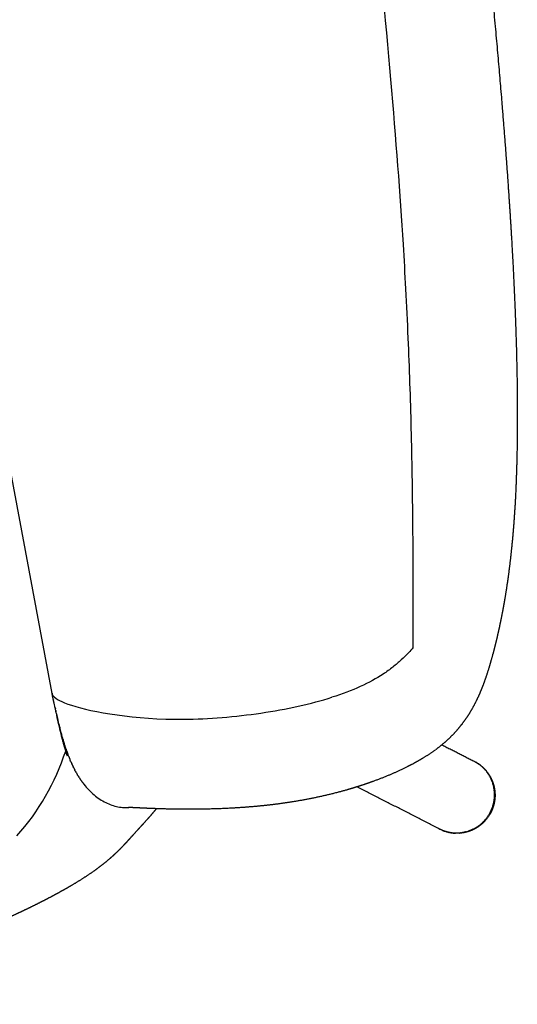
# Model space of a CAD drawing. Header units: millimetres. Extents: x 847 to 2889, y 2747 to 4819.
# Tile 15 of 26: x 2758 to 2889, y 2760 to 3018. Entities that reach past the tile are written whole.
import ezdxf

# ---------------------------------------------------------------- set-up
doc = ezdxf.new("R2010")
doc.units = ezdxf.units.MM
doc.header["$MEASUREMENT"] = 0
for name, color, linetype, true_color in [('2DVýkres', 7, 'Continuous', 0x000000), ('2DVýkres$viditelné$tečné', 7, 'Continuous', 0x000000), ('2DVýkres$viditelné$čáry', 7, 'Continuous', 0x000000)]:
    doc.layers.add(name, color=color, linetype=linetype, true_color=true_color)

msp = doc.modelspace()

# ---------------------------------------------------------------- linework, layer by layer
at = {"layer": '2DVýkres'}
msp.add_lwpolyline([(2766.45, 2841.19), (2749.23, 2933.26)], dxfattribs=at)
at = {"layer": '2DVýkres$viditelné$tečné'}
for points, knots in [([(2775.4, 3327.44), (2800.38, 3289.75), (2835.91, 3196), (2851.68, 3046.35), (2857.09, 2985.65), (2858.73, 2959.16), (2858.97, 2955.27), (2859.44, 2947.07), (2860.21, 2930.97), (2860.76, 2914.66), (2861.1, 2898.23), (2861.26, 2885.04), (2861.33, 2873.21), (2861.34, 2862.51), (2861.34, 2856.47), (2861.33, 2853.15)], [0, 0, 0, 0, 75.510834, 151.021668, 226.532502, 226.532502, 226.532502, 238.210569, 251.164904, 274.90325, 287.16385, 300.477275, 314.459517, 322.654565, 332.587249, 332.587249, 332.587249, 332.587249]), ([(2861.33, 2853.15), (2861.09, 2852.87), (2860.17, 2851.84), (2858.31, 2850.01), (2856.1, 2848.12), (2852.72, 2845.66), (2847.71, 2842.91), (2842.77, 2841.04), (2840.04, 2840.18)], [0, 0, 0, 0, 0.125, 0.25, 0.375, 0.5, 0.75, 1, 1, 1, 1]), ([(2766.45, 2841.23), (2766.49, 2841), (2766.95, 2840.08), (2768.82, 2838.96), (2771.58, 2838.08), (2777.09, 2836.31), (2788.11, 2834.32), (2801.13, 2834.43), (2807.64, 2834.48), (2821.64, 2835.64), (2834.59, 2838.47), (2840.04, 2840.18)], [-0.8724464, -0.8724464, -0.8724464, -0.8724464, -0.8, -0.6, -0.6, -0.6, -0.4, -0.4, -0.4, -0.2, 0, 0, 0, 0])]:
    msp.add_open_spline(points, degree=3, knots=knots, dxfattribs=at)
msp.add_open_spline([(2882.71, 2812.45), (2882.71, 2812.48), (2882.67, 2812.52), (2882.57, 2812.56)], degree=3, dxfattribs=at)
at = {"layer": '2DVýkres$viditelné$čáry'}
for points, weights, degree, knots in [([(2796.49, 3347.01), (2799.63, 3342.36), (2805.99, 3332.39), (2814.85, 3316.74), (2823.18, 3300.13), (2831.05, 3282.5), (2838.27, 3264.18), (2844.86, 3245.22), (2850.81, 3225.75), (2854.37, 3212.38), (2856.11, 3205.35), (2857.36, 3200.25), (2859.74, 3190.03), (2864.23, 3168.44), (2869.2, 3139.75), (2873.29, 3109.54), (2875.9, 3086.81), (2877.47, 3072.16), (2878.3, 3064.1), (2878.72, 3059.96), (2880.4, 3043.46), (2881.93, 3027.8), (2884.06, 3004.13), (2884.73, 2996.12), (2886.04, 2979.45), (2886.71, 2969.92), (2887.27, 2960.41), (2887.98, 2948.11), (2888.52, 2935.35), (2888.71, 2923.04), (2888.79, 2917.73), (2888.8, 2912.36), (2888.66, 2902.2), (2888.51, 2897.27), (2888.26, 2892.42), (2888.03, 2888.24), (2887.72, 2884.02), (2887.31, 2879.86), (2887.29, 2879.68), (2887.27, 2879.5), (2887.25, 2879.31), (2886.9, 2875.85), (2886.46, 2872.39), (2885.94, 2868.96), (2885.69, 2867.32), (2885.42, 2865.68), (2885.12, 2864.05), (2884.84, 2862.52), (2884.54, 2860.99), (2884.22, 2859.47), (2883.92, 2858.03), (2883.6, 2856.6), (2883.26, 2855.17), (2882.93, 2853.82), (2882.59, 2852.48), (2882.22, 2851.14)], [1, 1, 1, 1, 1, 1, 1, 1, 1, 1, 1, 1, 1, 1, 1, 1, 1, 1, 1, 1, 1, 1, 1, 1, 1, 1, 1, 1, 1, 1, 1, 1, 1, 1, 1, 1, 1, 1, 1, 1, 1, 1, 1, 1, 0.999936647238, 0.999936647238, 1, 0.999932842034, 0.999932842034, 1, 0.999930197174, 0.999930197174, 1, 0.999929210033, 0.999929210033, 1], 3, [0, 0, 0, 0, 16.81706, 35.482801, 53.932211, 72.538176, 93.39571, 112.99001, 132.730414, 154.476485, 154.476485, 154.476485, 170.209139, 185.949767, 220.63003, 257.535816, 277.419132, 289.25573, 301.737422, 301.737422, 301.737422, 344.763467, 344.763467, 370.428364, 370.428364, 404.383873, 404.383873, 404.383873, 442.816182, 442.816182, 442.816182, 459.269822, 459.269822, 474.32516, 474.32516, 474.32516, 487.324274, 487.324274, 487.324274, 487.897759, 487.897759, 487.897759, 498.727417, 498.727417, 498.727417, 503.703763, 503.703763, 503.703763, 508.376833, 508.376833, 508.376833, 512.777998, 512.777998, 512.777998, 516.937598, 516.937598, 516.937598, 516.937598]), ([(2882.22, 2851.14), (2881.7, 2849.23), (2881.12, 2847.35), (2880.56, 2845.55), (2879.91, 2843.78), (2879.36, 2842.3), (2878.73, 2840.86), (2878.63, 2840.65), (2878.53, 2840.43), (2877.81, 2838.82), (2876.94, 2837.28), (2876.09, 2835.76), (2875.09, 2834.33), (2874.07, 2832.88), (2872.91, 2831.55), (2871.69, 2830.16), (2870.34, 2828.92), (2868.89, 2827.6), (2867.31, 2826.44)], [1, 0.999831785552, 1, 0.999647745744, 1, 0.999553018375, 1, 0.99998683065, 1, 0.999068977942, 1, 0.998756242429, 1, 0.998536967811, 1, 0.998481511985, 1, 0.998596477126, 1], 2, [0, 0, 0, 3.944363, 3.944363, 7.712991, 7.712991, 10.86294, 10.86294, 11.336606, 11.336606, 14.862819, 14.862819, 18.354112, 18.354112, 21.890641, 21.890641, 25.567443, 25.567443, 29.483873, 29.483873, 29.483873]), ([(2867.27, 2826.41), (2866.35, 2825.73), (2865.39, 2825.09), (2864.42, 2824.48), (2864.21, 2824.35), (2864.01, 2824.23), (2863.8, 2824.1), (2862.48, 2823.31), (2861.16, 2822.58), (2859.86, 2821.93), (2858.45, 2821.22), (2857.01, 2820.55), (2855.55, 2819.93), (2854.03, 2819.28), (2852.5, 2818.68), (2850.94, 2818.12), (2847.65, 2816.92), (2844.3, 2815.91), (2841.05, 2815.07), (2837.59, 2814.18), (2834.1, 2813.45), (2830.58, 2812.86), (2827.06, 2812.27), (2823.52, 2811.84), (2816.7, 2811.21), (2813.36, 2811.01), (2810.13, 2810.9), (2807.15, 2810.79), (2804.17, 2810.75), (2798.99, 2810.78), (2796.52, 2810.83), (2794.41, 2810.9), (2792.94, 2810.95), (2791.52, 2811.01), (2788.96, 2811.13), (2787.62, 2811.2), (2786.98, 2811.22), (2786.84, 2811.23), (2786.71, 2811.23), (2786.58, 2811.23)], [1, 0.999508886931, 0.999508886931, 1, 0.999983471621, 0.999983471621, 1, 1, 1, 1, 0.999659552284, 0.999659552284, 1, 0.999743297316, 0.999743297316, 1, 1, 1, 1, 0.999375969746, 0.999375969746, 1, 1, 1, 1, 1, 1, 1, 1, 1, 1, 1, 1, 1, 1, 1, 1, 0.999911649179, 0.999911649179, 1], 3, [0, 0, 0, 0, 3.449075, 3.449075, 3.449075, 4.172579, 4.172579, 4.172579, 13.182503, 13.182503, 13.182503, 17.930309, 17.930309, 17.930309, 22.884964, 22.884964, 22.884964, 46.405673, 46.405673, 46.405673, 57.102846, 57.102846, 57.102846, 82.463198, 82.463198, 107.042814, 107.042814, 107.042814, 129.91955, 129.91955, 149.490646, 149.490646, 149.490646, 163.312746, 163.312746, 178.325244, 178.325244, 178.325244, 178.726787, 178.726787, 178.726787, 178.726787]), ([(2878.12, 2823), (2879.15, 2822.38), (2879.99, 2821.53), (2881.34, 2820.17), (2882.1, 2818.41), (2882.53, 2817.41), (2882.73, 2816.35), (2882.95, 2815.23), (2882.91, 2814.1)], [1, 0.992876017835, 1, 0.982160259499, 1, 0.994142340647, 1, 0.993621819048, 1], 2, [0, 0, 0, 2.388713, 2.388713, 6.172154, 6.172154, 8.337959, 8.337959, 10.598042, 10.598042, 10.598042]), ([(2882.71, 2812.45), (2882.52, 2811.55), (2882.18, 2810.7), (2881.89, 2810.01), (2881.51, 2809.36), (2880.32, 2807.36), (2878.37, 2806.09), (2878.18, 2805.96), (2877.98, 2805.84), (2876.22, 2804.81), (2874.21, 2804.55), (2872.58, 2804.34), (2870.98, 2804.66), (2870.02, 2804.84), (2869.12, 2805.21)], [1, 0.995812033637, 1, 0.997211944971, 1, 0.973950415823, 1, 0.999730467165, 1, 0.979927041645, 1, 0.986891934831, 1, 0.995284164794, 1], 2, [0, 0, 0, 1.831018, 1.831018, 3.324832, 3.324832, 7.899848, 7.899848, 8.364214, 8.364214, 12.378236, 12.378236, 15.620062, 15.620062, 17.563161, 17.563161, 17.563161]), ([(2793.88, 2810.92), (2793.72, 2810.72), (2793.56, 2810.53), (2793.34, 2810.26), (2793.11, 2809.99), (2792.44, 2809.19), (2791.74, 2808.41), (2791.07, 2807.65), (2790.38, 2806.9), (2789.72, 2806.17), (2789.05, 2805.44), (2788.39, 2804.72), (2787.74, 2804)], [1, 0.9999897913, 1, 0.999982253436, 1, 0.999919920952, 1, 0.999981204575, 1, 0.999999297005, 1, 0.999996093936, 1], 2, [0, 0, 0, 0.505766, 0.505766, 1.201291, 1.201291, 3.300607, 3.300607, 5.329822, 5.329822, 7.309334, 7.309334, 9.258023, 9.258023, 9.258023]), ([(2787.73, 2803.98), (2787.68, 2803.93), (2787.63, 2803.88), (2787.58, 2803.82), (2787.2, 2803.39), (2786.81, 2802.97), (2786.43, 2802.55), (2785.98, 2802.05), (2785.53, 2801.56), (2785.07, 2801.08), (2784.58, 2800.57), (2784.08, 2800.06), (2783.57, 2799.57), (2783.01, 2799.03), (2782.44, 2798.5), (2781.86, 2797.99), (2780.5, 2796.8), (2779.05, 2795.67), (2777.52, 2794.58), (2775.6, 2793.22), (2773.56, 2791.92), (2771.47, 2790.7)], [1, 1, 1, 1, 0.999998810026, 0.999998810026, 1, 0.999951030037, 0.999951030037, 1, 0.999866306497, 0.999866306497, 1, 0.999798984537, 0.999798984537, 1, 1, 1, 1, 1, 1, 1], 3, [0.022859, 0.022859, 0.022859, 0.022859, 0.304457, 0.304457, 0.304457, 2.011391, 2.011391, 2.011391, 4.017087, 4.017087, 4.017087, 6.14773, 6.14773, 6.14773, 8.471961, 8.471961, 8.471961, 14.638666, 14.638666, 14.638666, 22.418096, 22.418096, 22.418096, 22.418096]), ([(2771.47, 2790.69), (2770.21, 2789.95), (2768.93, 2789.24), (2767.65, 2788.54), (2766.21, 2787.76), (2764.75, 2787), (2763.29, 2786.26), (2761.69, 2785.45), (2760.07, 2784.66), (2758.45, 2783.89), (2756.7, 2783.07), (2754.94, 2782.26), (2753.17, 2781.48), (2749.32, 2779.78), (2745.43, 2778.18), (2741.5, 2776.67), (2739.42, 2775.87), (2737.32, 2775.09), (2733.06, 2773.58), (2730.89, 2772.85), (2728.7, 2772.15), (2724.18, 2770.7), (2719.61, 2769.39), (2710.37, 2766.99), (2705.67, 2765.88), (2700.97, 2764.87), (2696.18, 2763.84), (2691.36, 2762.89), (2681.73, 2761.13), (2676.91, 2760.31), (2672.08, 2759.53)], [1, 0.999904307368, 0.999904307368, 1, 0.999928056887, 0.999928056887, 1, 0.999941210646, 0.999941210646, 1, 0.999947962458, 0.999947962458, 1, 0.999795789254, 0.999795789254, 1, 1, 1, 1, 1, 1, 1, 1, 1, 1, 1, 1, 1, 1, 1, 1], 3, [0, 0, 0, 0, 4.384432, 4.384432, 4.384432, 9.301716, 9.301716, 9.301716, 14.689619, 14.689619, 14.689619, 20.493811, 20.493811, 20.493811, 33.116799, 33.116799, 33.116799, 39.964798, 39.964798, 47.010443, 47.010443, 47.010443, 61.622416, 61.622416, 76.472848, 76.472848, 76.472848, 91.574321, 91.574321, 106.577206, 106.577206, 106.577206, 106.577206])]:
    msp.add_rational_spline(points, weights, degree=degree, knots=knots, dxfattribs=at)
for points, degree in [([(2767.01, 2838.61), (2766.83, 2839.44), (2766.65, 2840.3), (2766.45, 2841.19)], 3), ([(2766.82, 2839.48), (2766.79, 2839.64), (2766.76, 2839.8), (2766.72, 2839.96)], 3), ([(2766.82, 2839.48), (2766.83, 2839.45), (2766.84, 2839.42), (2766.84, 2839.4)], 3), ([(2767.18, 2837.83), (2767.12, 2838.09), (2767.07, 2838.35), (2767.01, 2838.61)], 3), ([(2767.23, 2837.61), (2767.21, 2837.68), (2767.19, 2837.76), (2767.18, 2837.83)], 3), ([(2767.18, 2837.83), (2767.18, 2837.83), (2767.18, 2837.83)], 2), ([(2767.23, 2837.61), (2767.26, 2837.46), (2767.29, 2837.31), (2767.33, 2837.16)], 3), ([(2767.43, 2836.71), (2767.39, 2836.86), (2767.36, 2837.01), (2767.33, 2837.16)], 3), ([(2767.43, 2836.71), (2767.44, 2836.64), (2767.46, 2836.56), (2767.48, 2836.48)], 3), ([(2767.63, 2835.83), (2767.58, 2836.04), (2767.53, 2836.26), (2767.48, 2836.48)], 3), ([(2767.82, 2834.98), (2767.81, 2835.05), (2767.79, 2835.12), (2767.77, 2835.18)], 3), ([(2767.82, 2834.98), (2767.87, 2834.77), (2767.92, 2834.56), (2767.97, 2834.34)], 3), ([(2768.02, 2834.13), (2768.01, 2834.2), (2767.99, 2834.27), (2767.97, 2834.34)], 3), ([(2768.02, 2834.13), (2768.04, 2834.07), (2768.06, 2834), (2768.07, 2833.93)], 3), ([(2768.32, 2832.93), (2768.33, 2832.86), (2768.35, 2832.79), (2768.37, 2832.73)], 3), ([(2768.42, 2832.52), (2768.4, 2832.59), (2768.38, 2832.66), (2768.37, 2832.73)], 3), ([(2768.42, 2832.52), (2768.45, 2832.4), (2768.48, 2832.27), (2768.52, 2832.14)], 3), ([(2768.92, 2830.63), (2768.93, 2830.57), (2768.95, 2830.51), (2768.97, 2830.44)], 3), ([(2769.22, 2829.55), (2769.24, 2829.49), (2769.25, 2829.43), (2769.27, 2829.37)], 3), ([(2769.32, 2829.2), (2769.3, 2829.26), (2769.29, 2829.31), (2769.27, 2829.37)], 3), ([(2769.52, 2828.52), (2769.49, 2828.63), (2769.45, 2828.74), (2769.42, 2828.85)], 3), ([(2769.52, 2828.52), (2769.54, 2828.46), (2769.55, 2828.4), (2769.57, 2828.35)], 3), ([(2769.63, 2828.17), (2769.61, 2828.23), (2769.59, 2828.29), (2769.57, 2828.35)], 3), ([(2769.63, 2828.17), (2769.66, 2828.07), (2769.69, 2827.96), (2769.72, 2827.85)], 3), ([(2769.83, 2827.52), (2769.79, 2827.63), (2769.76, 2827.74), (2769.72, 2827.85)], 3), ([(2769.83, 2827.52), (2769.85, 2827.46), (2769.86, 2827.41), (2769.88, 2827.36)], 3), ([(2868.95, 2827.72), (2873.21, 2825.55), (2877.46, 2823.37)], 2), ([(2757.17, 2803.77), (2763.12, 2810.25), (2767.2, 2817.74), (2770.06, 2826.07)], 3), ([(2769.93, 2827.19), (2769.92, 2827.25), (2769.9, 2827.3), (2769.88, 2827.36)], 3), ([(2769.93, 2827.19), (2769.94, 2827.17), (2769.95, 2827.14), (2769.96, 2827.11)], 3), ([(2770.04, 2826.87), (2770.01, 2826.95), (2769.99, 2827.03), (2769.96, 2827.11)], 3), ([(2770.04, 2826.87), (2770.04, 2826.87), (2770.04, 2826.86), (2770.04, 2826.86)], 3), ([(2770.15, 2826.55), (2770.11, 2826.66), (2770.08, 2826.76), (2770.04, 2826.86)], 3), ([(2770.15, 2826.55), (2770.16, 2826.5), (2770.18, 2826.45), (2770.2, 2826.4)], 3), ([(2770.58, 2825.33), (2770.56, 2825.38), (2770.54, 2825.44), (2770.52, 2825.49)], 3), ([(2770.58, 2825.33), (2770.58, 2825.31), (2770.59, 2825.28), (2770.6, 2825.26)], 3), ([(2770.8, 2824.74), (2770.83, 2824.66), (2770.86, 2824.58), (2770.89, 2824.5)], 3), ([(2770.91, 2824.46), (2770.9, 2824.47), (2770.9, 2824.48), (2770.89, 2824.5)], 3), ([(2771.71, 2822.55), (2771.68, 2822.61), (2771.65, 2822.67), (2771.63, 2822.74)], 3), ([(2877.46, 2823.37), (2877.5, 2823.35), (2877.53, 2823.34), (2877.56, 2823.32)], 3), ([(2877.56, 2823.32), (2877.59, 2823.3), (2877.62, 2823.29), (2877.66, 2823.27)], 3), ([(2877.89, 2823.14), (2877.91, 2823.13), (2877.92, 2823.12), (2877.93, 2823.11)], 3), ([(2878, 2823.08), (2878.01, 2823.07), (2878.02, 2823.06), (2878.03, 2823.06)], 3), ([(2878.11, 2823.01), (2878.13, 2823), (2878.15, 2822.99), (2878.17, 2822.97)], 3), ([(2878.26, 2822.91), (2878.28, 2822.9), (2878.29, 2822.89), (2878.31, 2822.88)], 3), ([(2878.63, 2822.67), (2878.65, 2822.65), (2878.67, 2822.64), (2878.68, 2822.63)], 3), ([(2878.74, 2822.59), (2878.75, 2822.58), (2878.76, 2822.57), (2878.77, 2822.56)], 3), ([(2878.84, 2822.52), (2878.85, 2822.51), (2878.86, 2822.5), (2878.87, 2822.49)], 3), ([(2878.94, 2822.44), (2878.95, 2822.44), (2878.95, 2822.43), (2878.96, 2822.43)], 3), ([(2879.04, 2822.36), (2879.04, 2822.36), (2879.05, 2822.36), (2879.05, 2822.35)], 3), ([(2772.08, 2821.78), (2772.05, 2821.83), (2772.03, 2821.87), (2772.01, 2821.92)], 3), ([(2772.84, 2820.33), (2772.8, 2820.39), (2772.77, 2820.45), (2772.74, 2820.51)], 3), ([(2773.24, 2819.65), (2773.2, 2819.7), (2773.17, 2819.76), (2773.14, 2819.81)], 3), ([(2879.71, 2821.78), (2879.73, 2821.77), (2879.75, 2821.75), (2879.76, 2821.73)], 3), ([(2879.8, 2821.69), (2879.82, 2821.68), (2879.84, 2821.66), (2879.85, 2821.65)], 3), ([(2879.9, 2821.6), (2879.91, 2821.59), (2879.92, 2821.58), (2879.94, 2821.56)], 3), ([(2879.98, 2821.51), (2880, 2821.5), (2880.01, 2821.49), (2880.02, 2821.48)], 3), ([(2880.07, 2821.42), (2880.08, 2821.41), (2880.1, 2821.4), (2880.11, 2821.39)], 3), ([(2880.16, 2821.33), (2880.17, 2821.32), (2880.18, 2821.31), (2880.19, 2821.29)], 3), ([(2880.25, 2821.23), (2880.26, 2821.22), (2880.27, 2821.21), (2880.28, 2821.2)], 3), ([(2880.33, 2821.14), (2880.34, 2821.13), (2880.35, 2821.12), (2880.36, 2821.11)], 3), ([(2880.41, 2821.04), (2880.42, 2821.03), (2880.43, 2821.02), (2880.44, 2821.01)], 3), ([(2880.5, 2820.95), (2880.51, 2820.94), (2880.51, 2820.92), (2880.52, 2820.91)], 3), ([(2880.58, 2820.85), (2880.59, 2820.84), (2880.59, 2820.83), (2880.6, 2820.82)], 3), ([(2880.66, 2820.75), (2880.67, 2820.74), (2880.67, 2820.73), (2880.68, 2820.72)], 3), ([(2880.74, 2820.65), (2880.74, 2820.64), (2880.75, 2820.63), (2880.76, 2820.62)], 3), ([(2880.81, 2820.55), (2880.82, 2820.54), (2880.83, 2820.52), (2880.84, 2820.51)], 3), ([(2880.89, 2820.44), (2880.9, 2820.43), (2880.9, 2820.42), (2880.91, 2820.41)], 3), ([(2880.96, 2820.34), (2880.97, 2820.33), (2880.98, 2820.32), (2880.99, 2820.31)], 3), ([(2881.18, 2820.03), (2881.19, 2820.01), (2881.2, 2820), (2881.21, 2819.98)], 3), ([(2881.24, 2819.92), (2881.26, 2819.9), (2881.27, 2819.89), (2881.28, 2819.87)], 3), ([(2881.31, 2819.81), (2881.32, 2819.79), (2881.34, 2819.77), (2881.35, 2819.76)], 3), ([(2881.38, 2819.7), (2881.39, 2819.68), (2881.4, 2819.66), (2881.41, 2819.64)], 3), ([(2773.65, 2818.99), (2773.61, 2819.04), (2773.58, 2819.1), (2773.55, 2819.15)], 3), ([(2774.08, 2818.35), (2774.04, 2818.4), (2774.01, 2818.46), (2773.97, 2818.51)], 3), ([(2774.52, 2817.74), (2774.48, 2817.79), (2774.45, 2817.84), (2774.41, 2817.89)], 3), ([(2881.44, 2819.6), (2881.45, 2819.57), (2881.47, 2819.55), (2881.48, 2819.53)], 3), ([(2881.5, 2819.49), (2881.52, 2819.46), (2881.53, 2819.44), (2881.55, 2819.41)], 3), ([(2881.56, 2819.38), (2881.58, 2819.35), (2881.6, 2819.32), (2881.61, 2819.29)], 3), ([(2881.62, 2819.27), (2881.64, 2819.24), (2881.66, 2819.21), (2881.67, 2819.17)], 3), ([(2881.68, 2819.16), (2881.7, 2819.12), (2881.72, 2819.09), (2881.73, 2819.06)], 3), ([(2881.74, 2819.04), (2881.76, 2819.01), (2881.77, 2818.97), (2881.79, 2818.94)], 3), ([(2882.09, 2818.25), (2882.1, 2818.23), (2882.11, 2818.21), (2882.11, 2818.19)], 3), ([(2882.14, 2818.13), (2882.14, 2818.11), (2882.15, 2818.09), (2882.16, 2818.06)], 3), ([(2882.18, 2818.02), (2882.19, 2817.99), (2882.2, 2817.96), (2882.21, 2817.94)], 3), ([(2882.22, 2817.9), (2882.23, 2817.87), (2882.24, 2817.84), (2882.25, 2817.81)], 3), ([(2882.26, 2817.79), (2882.27, 2817.75), (2882.28, 2817.71), (2882.3, 2817.68)], 3), ([(2882.47, 2817.09), (2882.47, 2817.07), (2882.48, 2817.04), (2882.48, 2817.02)], 3), ([(2868.36, 2805.56), (2857.5, 2811.11), (2846.63, 2816.66)], 2), ([(2882.49, 2816.98), (2882.5, 2816.95), (2882.51, 2816.92), (2882.52, 2816.89)], 3), ([(2882.52, 2816.86), (2882.53, 2816.82), (2882.54, 2816.79), (2882.55, 2816.75)], 3), ([(2882.66, 2816.16), (2882.66, 2816.13), (2882.67, 2816.1), (2882.67, 2816.08)], 3), ([(2882.67, 2816.05), (2882.68, 2816.01), (2882.69, 2815.98), (2882.69, 2815.94)], 3), ([(2882.75, 2815.36), (2882.75, 2815.33), (2882.76, 2815.29), (2882.76, 2815.26)], 3), ([(2882.71, 2812.45), (2882.71, 2812.45), (2882.71, 2812.45)], 2), ([(2880.06, 2807.7), (2880.06, 2807.69), (2880.05, 2807.68), (2880.04, 2807.68)], 3), ([(2880.15, 2807.79), (2880.14, 2807.79), (2880.14, 2807.78), (2880.13, 2807.78)], 3), ([(2880.24, 2807.89), (2880.23, 2807.89), (2880.23, 2807.88), (2880.22, 2807.88)], 3), ([(2880.32, 2807.99), (2880.32, 2807.99), (2880.32, 2807.98), (2880.31, 2807.98)], 3), ([(2880.4, 2808.09), (2880.4, 2808.09), (2880.4, 2808.08), (2880.4, 2808.08)], 3), ([(2880.49, 2808.19), (2880.49, 2808.19), (2880.49, 2808.19), (2880.49, 2808.19)], 3), ([(2868.44, 2805.52), (2868.42, 2805.53), (2868.39, 2805.55), (2868.37, 2805.56)], 3), ([(2868.54, 2805.48), (2868.52, 2805.48), (2868.5, 2805.49), (2868.48, 2805.5)], 3), ([(2868.63, 2805.43), (2868.62, 2805.44), (2868.61, 2805.44), (2868.59, 2805.45)], 3), ([(2869.2, 2805.18), (2869.18, 2805.19), (2869.17, 2805.2), (2869.15, 2805.2)], 3), ([(2869.57, 2805.04), (2869.55, 2805.05), (2869.52, 2805.06), (2869.5, 2805.07)], 3), ([(2869.95, 2804.92), (2869.91, 2804.93), (2869.88, 2804.94), (2869.84, 2804.96)], 3), ([(2870.14, 2804.86), (2870.12, 2804.87), (2870.09, 2804.88), (2870.07, 2804.89)], 3), ([(2870.52, 2804.77), (2870.48, 2804.78), (2870.45, 2804.78), (2870.41, 2804.79)], 3), ([(2870.71, 2804.72), (2870.68, 2804.73), (2870.66, 2804.73), (2870.64, 2804.74)], 3), ([(2871.09, 2804.65), (2871.05, 2804.65), (2871.02, 2804.66), (2870.98, 2804.67)], 3), ([(2871.28, 2804.62), (2871.26, 2804.62), (2871.23, 2804.62), (2871.21, 2804.63)], 3), ([(2871.66, 2804.56), (2871.63, 2804.57), (2871.59, 2804.57), (2871.55, 2804.58)], 3), ([(2871.86, 2804.54), (2871.83, 2804.55), (2871.81, 2804.55), (2871.78, 2804.55)], 3), ([(2872.06, 2804.53), (2872.04, 2804.53), (2872.02, 2804.53), (2872, 2804.53)], 3), ([(2873.6, 2804.54), (2873.58, 2804.53), (2873.57, 2804.53), (2873.55, 2804.53)], 3), ([(2873.7, 2804.55), (2873.69, 2804.54), (2873.68, 2804.54), (2873.66, 2804.54)], 3), ([(2873.81, 2804.56), (2873.8, 2804.55), (2873.79, 2804.55), (2873.78, 2804.55)], 3), ([(2873.91, 2804.57), (2873.9, 2804.57), (2873.9, 2804.57), (2873.89, 2804.56)], 3), ([(2874.02, 2804.58), (2874.01, 2804.58), (2874.01, 2804.58), (2874, 2804.58)], 3), ([(2875.31, 2804.83), (2875.29, 2804.83), (2875.28, 2804.83), (2875.27, 2804.82)], 3), ([(2875.42, 2804.86), (2875.4, 2804.86), (2875.39, 2804.86), (2875.38, 2804.85)], 3), ([(2875.52, 2804.89), (2875.52, 2804.89), (2875.51, 2804.89), (2875.5, 2804.89)], 3), ([(2875.63, 2804.93), (2875.63, 2804.92), (2875.62, 2804.92), (2875.61, 2804.92)], 3), ([(2875.74, 2804.96), (2875.74, 2804.96), (2875.73, 2804.96), (2875.73, 2804.96)], 3), ([(2877.25, 2805.58), (2877.24, 2805.57), (2877.22, 2805.56), (2877.21, 2805.56)], 3), ([(2877.35, 2805.63), (2877.34, 2805.63), (2877.33, 2805.62), (2877.32, 2805.61)], 3), ([(2877.46, 2805.69), (2877.45, 2805.68), (2877.44, 2805.68), (2877.43, 2805.67)], 3), ([(2877.57, 2805.75), (2877.56, 2805.74), (2877.55, 2805.74), (2877.55, 2805.73)], 3), ([(2877.68, 2805.81), (2877.67, 2805.8), (2877.66, 2805.8), (2877.66, 2805.79)], 3), ([(2877.79, 2805.87), (2877.78, 2805.87), (2877.77, 2805.86), (2877.77, 2805.86)], 3), ([(2877.89, 2805.93), (2877.89, 2805.93), (2877.88, 2805.93), (2877.87, 2805.92)], 3), ([(2878, 2806), (2877.99, 2806), (2877.99, 2805.99), (2877.98, 2805.99)], 3), ([(2878.11, 2806.07), (2878.1, 2806.06), (2878.1, 2806.06), (2878.09, 2806.06)], 3), ([(2878.22, 2806.14), (2878.21, 2806.13), (2878.2, 2806.13), (2878.2, 2806.13)], 3), ([(2878.32, 2806.21), (2878.32, 2806.2), (2878.31, 2806.2), (2878.3, 2806.2)], 3), ([(2878.43, 2806.28), (2878.42, 2806.28), (2878.42, 2806.27), (2878.41, 2806.27)], 3)]:
    msp.add_open_spline(points, degree=degree, dxfattribs=at)
for points, knots in [([(2770.5, 2824.7), (2770.3, 2825.31), (2770.09, 2825.97), (2769.78, 2827), (2769.67, 2827.38), (2769.48, 2828.05), (2769.4, 2828.35), (2769.33, 2828.64), (2769.25, 2828.92), (2769.09, 2829.52), (2768.77, 2830.79), (2768.35, 2832.55), (2767.79, 2835.02), (2767.4, 2836.82), (2767.18, 2837.83)], [0, 0, 0, 0, 2.657087, 2.657087, 4.108667, 4.108667, 5.261366, 5.261366, 5.261366, 6.133629, 7.129243, 9.181944, 11.592809, 14.70635, 14.70635, 14.70635, 14.70635]), ([(2767.63, 2835.83), (2767.63, 2835.82), (2767.63, 2835.82), (2767.68, 2835.6), (2767.73, 2835.39), (2767.77, 2835.18)], [5.7394648, 5.7394648, 5.7394648, 5.7394648, 5.7545557, 5.7545557, 6.4002456, 6.4002456, 6.4002456, 6.4002456]), ([(2769.32, 2829.2), (2769.33, 2829.17), (2769.34, 2829.14), (2769.36, 2829.06), (2769.37, 2829.02), (2769.4, 2828.93), (2769.41, 2828.89), (2769.42, 2828.85)], [12.6078432, 12.6078432, 12.6078432, 12.6078432, 12.7092303, 12.7092303, 12.8452203, 12.8452203, 12.9806179, 12.9806179, 12.9806179, 12.9806179]), ([(2770.25, 2826.24), (2770.24, 2826.29), (2770.22, 2826.34), (2770.2, 2826.4), (2770.2, 2826.4), (2770.2, 2826.4)], [36.0310006, 36.0310006, 36.0310006, 36.0310006, 36.1956176, 36.1956176, 36.2051438, 36.2051438, 36.2051438, 36.2051438]), ([(2772.58, 2820.8), (2772.56, 2820.84), (2772.53, 2820.88), (2772.49, 2820.96), (2772.47, 2821), (2772.45, 2821.04)], [30.0903013, 30.0903013, 30.0903013, 30.0903013, 30.2261689, 30.2261689, 30.3625472, 30.3625472, 30.3625472, 30.3625472]), ([(2774.52, 2817.74), (2774.92, 2817.22), (2775.75, 2816.2), (2777.56, 2814.41), (2779.57, 2812.97), (2781.72, 2811.97), (2783.35, 2811.47), (2784.99, 2811.2), (2786.08, 2811.19), (2786.62, 2811.23)], [0, 0, 0, 0, 1.972378, 3.937286, 7.617017, 9.355956, 11.043661, 12.700201, 14.32486, 14.32486, 14.32486, 14.32486]), ([(2869.1, 2805.22), (2869.07, 2805.24), (2869.04, 2805.25), (2868.98, 2805.27), (2868.95, 2805.28), (2868.93, 2805.3)], [-13.7998137, -13.7998137, -13.7998137, -13.7998137, -13.6957892, -13.6957892, -13.6101851, -13.6101851, -13.6101851, -13.6101851])]:
    msp.add_open_spline(points, degree=3, knots=knots, dxfattribs=at)
for points, weights in [([(2768.32, 2832.93), (2768.19, 2833.43), (2768.07, 2833.93)], [1, 0.999992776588, 1]), ([(2768.92, 2830.63), (2768.71, 2831.38), (2768.52, 2832.14)], [1, 0.999971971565, 1]), ([(2769.22, 2829.55), (2769.09, 2830), (2768.97, 2830.44)], [1, 0.999985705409, 1]), ([(2770.25, 2826.24), (2770.38, 2825.86), (2770.52, 2825.49)], [1, 0.999968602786, 1]), ([(2770.8, 2824.74), (2770.7, 2825), (2770.6, 2825.26)], [1, 0.999981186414, 1]), ([(2770.91, 2824.46), (2771.04, 2824.11), (2771.19, 2823.76)], [1, 0.999956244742, 1]), ([(2771.36, 2823.34), (2771.27, 2823.55), (2771.19, 2823.76)], [1, 0.999981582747, 1]), ([(2771.36, 2823.34), (2771.49, 2823.04), (2771.63, 2822.74)], [1, 0.999955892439, 1]), ([(2771.71, 2822.55), (2771.86, 2822.23), (2772.01, 2821.92)], [1, 0.999940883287, 1]), ([(2877.34, 2823.43), (2877.31, 2823.45), (2877.28, 2823.46)], [0.877722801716, 0.878223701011, 0.878734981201]), ([(2877.56, 2823.32), (2877.56, 2823.32), (2877.56, 2823.32)], [0.874147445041, 0.87415715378, 0.874166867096]), ([(2877.67, 2823.26), (2877.66, 2823.27), (2877.66, 2823.27)], [0.872467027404, 0.872608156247, 0.872750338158]), ([(2877.67, 2823.26), (2877.76, 2823.22), (2877.84, 2823.17)], [1, 0.999952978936, 1]), ([(2877.89, 2823.14), (2877.86, 2823.15), (2877.84, 2823.17)], [0.86932071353, 0.869693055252, 0.87007418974]), ([(2878, 2823.08), (2877.97, 2823.1), (2877.93, 2823.11)], [0.867854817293, 0.868298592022, 0.868756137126]), ([(2878.11, 2823.01), (2878.07, 2823.04), (2878.03, 2823.06)], [0.86646042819, 0.866967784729, 0.867495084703]), ([(2878.26, 2822.91), (2878.21, 2822.94), (2878.17, 2822.97)], [0.864575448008, 0.865127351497, 0.86570689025]), ([(2878.32, 2822.88), (2878.31, 2822.88), (2878.31, 2822.88)], [0.863886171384, 0.863956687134, 0.864027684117]), ([(2878.32, 2822.88), (2878.46, 2822.79), (2878.59, 2822.7)], [1, 0.999860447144, 1]), ([(2878.63, 2822.67), (2878.61, 2822.68), (2878.59, 2822.7)], [0.860561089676, 0.860778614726, 0.861002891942]), ([(2878.74, 2822.59), (2878.71, 2822.61), (2878.68, 2822.63)], [0.859595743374, 0.859839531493, 0.860093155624]), ([(2878.84, 2822.52), (2878.81, 2822.54), (2878.77, 2822.56)], [0.858701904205, 0.858965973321, 0.859243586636]), ([(2878.94, 2822.44), (2878.9, 2822.47), (2878.87, 2822.49)], [0.85787957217, 0.858157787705, 0.858453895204]), ([(2879.04, 2822.36), (2879, 2822.39), (2878.96, 2822.43)], [0.857128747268, 0.857414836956, 0.857723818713]), ([(2879.14, 2822.28), (2879.09, 2822.32), (2879.05, 2822.35)], [0.8564494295, 0.856736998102, 0.857053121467]), ([(2879.14, 2822.28), (2879.42, 2822.06), (2879.68, 2821.82)], [1, 0.999322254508, 1]), ([(2772.08, 2821.78), (2772.26, 2821.41), (2772.45, 2821.04)], [1, 0.999898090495, 1]), ([(2772.58, 2820.8), (2772.66, 2820.65), (2772.74, 2820.51)], [1, 0.999980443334, 1]), ([(2772.84, 2820.33), (2772.98, 2820.07), (2773.14, 2819.81)], [1, 0.999930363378, 1]), ([(2773.24, 2819.65), (2773.39, 2819.4), (2773.55, 2819.15)], [1, 0.999925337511, 1]), ([(2879.71, 2821.78), (2879.69, 2821.8), (2879.68, 2821.82)], [0.853875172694, 0.853916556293, 0.853963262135]), ([(2879.8, 2821.69), (2879.78, 2821.71), (2879.76, 2821.73)], [0.85369640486, 0.853727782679, 0.853766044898]), ([(2879.9, 2821.6), (2879.87, 2821.63), (2879.85, 2821.65)], [0.85358914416, 0.853606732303, 0.853632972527]), ([(2879.98, 2821.51), (2879.96, 2821.54), (2879.94, 2821.56)], [0.853553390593, 0.853553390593, 0.853564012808]), ([(2880.07, 2821.42), (2880.05, 2821.45), (2880.02, 2821.48)], [0.85358914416, 0.853567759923, 0.853559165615]), ([(2880.16, 2821.33), (2880.13, 2821.36), (2880.11, 2821.39)], [0.85369640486, 0.853652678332, 0.853622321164]), ([(2880.25, 2821.23), (2880.22, 2821.26), (2880.19, 2821.29)], [0.853875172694, 0.853808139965, 0.853755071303]), ([(2880.33, 2821.14), (2880.3, 2821.17), (2880.28, 2821.2)], [0.854125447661, 0.85403415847, 0.85395743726]), ([(2880.41, 2821.04), (2880.39, 2821.07), (2880.36, 2821.11)], [0.854447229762, 0.854330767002, 0.854229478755]), ([(2880.5, 2820.95), (2880.47, 2820.98), (2880.44, 2821.01)], [0.854840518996, 0.854698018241, 0.854571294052]), ([(2880.58, 2820.85), (2880.55, 2820.88), (2880.52, 2820.91)], [0.855305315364, 0.855135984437, 0.85498302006]), ([(2880.66, 2820.75), (2880.63, 2820.78), (2880.6, 2820.82)], [0.855841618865, 0.855644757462, 0.855464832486]), ([(2880.74, 2820.65), (2880.71, 2820.68), (2880.68, 2820.72)], [0.8564494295, 0.856224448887, 0.856016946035]), ([(2880.81, 2820.55), (2880.79, 2820.58), (2880.76, 2820.62)], [0.857128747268, 0.856881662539, 0.856651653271]), ([(2880.89, 2820.44), (2880.86, 2820.48), (2880.84, 2820.51)], [0.85787957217, 0.857611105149, 0.857359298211]), ([(2880.96, 2820.34), (2880.94, 2820.38), (2880.91, 2820.41)], [0.858701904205, 0.858413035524, 0.858140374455]), ([(2881.18, 2820.03), (2881.08, 2820.17), (2880.99, 2820.31)], [1, 0.999851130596, 1]), ([(2881.24, 2819.92), (2881.23, 2819.95), (2881.21, 2819.98)], [0.862706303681, 0.862384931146, 0.862074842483]), ([(2881.31, 2819.81), (2881.29, 2819.84), (2881.28, 2819.87)], [0.863886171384, 0.863570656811, 0.863264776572]), ([(2881.38, 2819.7), (2881.36, 2819.73), (2881.35, 2819.76)], [0.86513754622, 0.864838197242, 0.864546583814]), ([(2881.44, 2819.6), (2881.43, 2819.62), (2881.41, 2819.64)], [0.86646042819, 0.866182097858, 0.865909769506]), ([(2773.65, 2818.99), (2773.81, 2818.75), (2773.97, 2818.51)], [1, 0.999921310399, 1]), ([(2774.08, 2818.35), (2774.24, 2818.12), (2774.41, 2817.89)], [1, 0.999919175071, 1]), ([(2881.5, 2819.49), (2881.49, 2819.51), (2881.48, 2819.53)], [0.867854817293, 0.867602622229, 0.867354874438]), ([(2881.56, 2819.38), (2881.56, 2819.39), (2881.55, 2819.41)], [0.86932071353, 0.869100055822, 0.868882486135]), ([(2881.62, 2819.27), (2881.62, 2819.28), (2881.61, 2819.29)], [0.8708581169, 0.87067470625, 0.870493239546]), ([(2881.68, 2819.16), (2881.68, 2819.16), (2881.67, 2819.17)], [0.872467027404, 0.872326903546, 0.872187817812]), ([(2881.74, 2819.04), (2881.74, 2819.05), (2881.73, 2819.06)], [0.874147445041, 0.874057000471, 0.873966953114]), ([(2882.09, 2818.25), (2881.95, 2818.6), (2881.79, 2818.94)], [1, 0.999279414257, 1]), ([(2882.14, 2818.13), (2882.13, 2818.16), (2882.11, 2818.19)], [0.890165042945, 0.88960652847, 0.889056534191]), ([(2882.18, 2818.02), (2882.17, 2818.04), (2882.16, 2818.06)], [0.892489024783, 0.892033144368, 0.891582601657]), ([(2882.22, 2817.9), (2882.21, 2817.92), (2882.21, 2817.94)], [0.894884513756, 0.894542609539, 0.894203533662]), ([(2882.26, 2817.79), (2882.26, 2817.8), (2882.25, 2817.81)], [0.897351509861, 0.897149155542, 0.896947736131]), ([(2882.47, 2817.09), (2882.39, 2817.39), (2882.3, 2817.68)], [1, 0.999529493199, 1]), ([(2880.49, 2808.19), (2882.73, 2810.93), (2882.78, 2814.47)], [1, 0.944303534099, 1]), ([(2882.49, 2816.98), (2882.49, 2817), (2882.48, 2817.02)], [0.91662268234, 0.916069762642, 0.915521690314]), ([(2882.52, 2816.86), (2882.52, 2816.87), (2882.52, 2816.89)], [0.919661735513, 0.919321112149, 0.918982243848]), ([(2882.66, 2816.16), (2882.61, 2816.46), (2882.55, 2816.75)], [1, 0.999551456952, 1]), ([(2882.67, 2816.05), (2882.67, 2816.06), (2882.67, 2816.08)], [0.942937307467, 0.942533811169, 0.942132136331]), ([(2882.75, 2815.36), (2882.73, 2815.65), (2882.69, 2815.94)], [1, 0.999581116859, 1]), ([(2882.78, 2814.47), (2882.78, 2814.86), (2882.76, 2815.26)], [1, 0.999229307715, 1]), ([(2882.91, 2814.1), (2882.88, 2813.27), (2882.71, 2812.45)], [1, 0.996557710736, 1]), ([(2878.43, 2806.28), (2879.31, 2806.89), (2880.04, 2807.68)], [1, 0.994405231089, 1]), ([(2880.06, 2807.7), (2880.1, 2807.74), (2880.13, 2807.78)], [0.853875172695, 0.853962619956, 0.854073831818]), ([(2880.15, 2807.79), (2880.19, 2807.84), (2880.22, 2807.88)], [0.854125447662, 0.854249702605, 0.854400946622]), ([(2880.24, 2807.89), (2880.28, 2807.94), (2880.31, 2807.98)], [0.854447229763, 0.854612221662, 0.854807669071]), ([(2880.32, 2807.99), (2880.36, 2808.04), (2880.4, 2808.08)], [0.854840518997, 0.855050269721, 0.855294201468]), ([(2880.4, 2808.09), (2880.45, 2808.14), (2880.49, 2808.19)], [0.855305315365, 0.855555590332, 0.855841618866]), ([(2868.16, 2805.67), (2868.21, 2805.64), (2868.25, 2805.62)], [0.87262367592, 0.873321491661, 0.874044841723]), ([(2868.36, 2805.56), (2868.37, 2805.56), (2868.37, 2805.56)], [0.875779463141, 0.875839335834, 0.875899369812]), ([(2868.44, 2805.52), (2868.46, 2805.51), (2868.48, 2805.5)], [0.877048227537, 0.877383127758, 0.877722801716]), ([(2868.54, 2805.48), (2868.56, 2805.46), (2868.59, 2805.45)], [0.878631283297, 0.87911975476, 0.879617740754]), ([(2868.63, 2805.43), (2868.67, 2805.41), (2868.7, 2805.4)], [0.880269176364, 0.880918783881, 0.881584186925]), ([(2868.91, 2805.3), (2868.81, 2805.35), (2868.7, 2805.4)], [1, 0.99993098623, 1]), ([(2868.91, 2805.3), (2868.92, 2805.3), (2868.93, 2805.3)], [0.885403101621, 0.885566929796, 0.885731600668]), ([(2869.1, 2805.22), (2869.13, 2805.21), (2869.15, 2805.2)], [0.889082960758, 0.88961994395, 0.890165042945]), ([(2869.2, 2805.18), (2869.34, 2805.13), (2869.5, 2805.07)], [1, 0.999862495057, 1]), ([(2869.57, 2805.04), (2869.7, 2805), (2869.84, 2804.96)], [1, 0.999894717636, 1]), ([(2869.95, 2804.92), (2870.01, 2804.9), (2870.07, 2804.89)], [0.907861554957, 0.909291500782, 0.910759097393]), ([(2870.14, 2804.86), (2870.28, 2804.83), (2870.41, 2804.79)], [1, 0.999895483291, 1]), ([(2870.52, 2804.77), (2870.58, 2804.75), (2870.64, 2804.74)], [0.922507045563, 0.924209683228, 0.925954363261]), ([(2870.71, 2804.72), (2870.84, 2804.69), (2870.98, 2804.67)], [1, 0.99989288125, 1]), ([(2871.09, 2804.65), (2871.15, 2804.64), (2871.21, 2804.63)], [0.939053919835, 0.940974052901, 0.942937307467]), ([(2871.28, 2804.62), (2871.42, 2804.6), (2871.55, 2804.58)], [1, 0.999898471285, 1]), ([(2871.66, 2804.56), (2871.72, 2804.56), (2871.78, 2804.55)], [0.957739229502, 0.959705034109, 0.961707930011]), ([(2871.86, 2804.54), (2871.93, 2804.54), (2872, 2804.53)], [0.964639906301, 0.967149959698, 0.969716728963]), ([(2872.06, 2804.53), (2872.31, 2804.51), (2872.56, 2804.5)], [1, 0.9996735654, 1]), ([(2873.49, 2804.53), (2873.03, 2804.49), (2872.56, 2804.5)], [1, 0.998859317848, 1]), ([(2873.49, 2804.53), (2873.52, 2804.53), (2873.55, 2804.53)], [0.971915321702, 0.970810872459, 0.969716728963]), ([(2873.6, 2804.54), (2873.63, 2804.54), (2873.66, 2804.54)], [0.968083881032, 0.966873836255, 0.965676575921]), ([(2873.7, 2804.55), (2873.74, 2804.55), (2873.78, 2804.55)], [0.964330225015, 0.963011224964, 0.961707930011]), ([(2873.81, 2804.56), (2873.85, 2804.56), (2873.89, 2804.56)], [0.960653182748, 0.959222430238, 0.957810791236]), ([(2873.91, 2804.57), (2873.96, 2804.57), (2874, 2804.58)], [0.957051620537, 0.95550686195, 0.953985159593]), ([(2874.02, 2804.58), (2874.07, 2804.59), (2874.12, 2804.59)], [0.953524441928, 0.951863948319, 0.950231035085]), ([(2875.2, 2804.81), (2874.66, 2804.67), (2874.12, 2804.59)], [1, 0.998433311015, 1]), ([(2875.2, 2804.81), (2875.23, 2804.81), (2875.27, 2804.82)], [0.918367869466, 0.91748932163, 0.91662268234]), ([(2875.31, 2804.83), (2875.34, 2804.84), (2875.38, 2804.85)], [0.915536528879, 0.914588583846, 0.9136551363]), ([(2875.42, 2804.86), (2875.46, 2804.87), (2875.5, 2804.89)], [0.912776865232, 0.91175923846, 0.910759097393]), ([(2875.52, 2804.89), (2875.57, 2804.91), (2875.61, 2804.92)], [0.910087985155, 0.909000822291, 0.90793456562]), ([(2875.63, 2804.93), (2875.68, 2804.94), (2875.73, 2804.96)], [0.907469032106, 0.906312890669, 0.90518154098]), ([(2875.74, 2804.96), (2875.79, 2804.98), (2875.84, 2804.99)], [0.904919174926, 0.903695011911, 0.902500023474]), ([(2877.14, 2805.52), (2876.51, 2805.21), (2875.84, 2804.99)], [1, 0.9975202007, 1]), ([(2877.14, 2805.52), (2877.18, 2805.54), (2877.21, 2805.56)], [0.877055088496, 0.876469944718, 0.875899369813]), ([(2877.25, 2805.58), (2877.29, 2805.59), (2877.32, 2805.61)], [0.875327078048, 0.874729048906, 0.874147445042]), ([(2877.35, 2805.63), (2877.4, 2805.65), (2877.43, 2805.67)], [0.873668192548, 0.873058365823, 0.872467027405]), ([(2877.46, 2805.69), (2877.5, 2805.71), (2877.55, 2805.73)], [0.872061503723, 0.871449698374, 0.870858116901]), ([(2877.57, 2805.75), (2877.61, 2805.77), (2877.66, 2805.79)], [0.870515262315, 0.869907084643, 0.869320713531]), ([(2877.68, 2805.81), (2877.72, 2805.83), (2877.77, 2805.86)], [0.869010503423, 0.868421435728, 0.867854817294]), ([(2877.79, 2805.87), (2877.83, 2805.9), (2877.87, 2805.92)], [0.867578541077, 0.867007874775, 0.866460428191]), ([(2877.89, 2805.93), (2877.94, 2805.96), (2877.98, 2805.99)], [0.866218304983, 0.86566587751, 0.865137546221]), ([(2878, 2806), (2878.05, 2806.03), (2878.09, 2806.06)], [0.864928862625, 0.864394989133, 0.863886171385]), ([(2878.11, 2806.07), (2878.15, 2806.1), (2878.2, 2806.13)], [0.863689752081, 0.863185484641, 0.862706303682]), ([(2878.22, 2806.14), (2878.26, 2806.17), (2878.3, 2806.2)], [0.862523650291, 0.862048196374, 0.861597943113]), ([(2878.32, 2806.21), (2878.37, 2806.24), (2878.41, 2806.27)], [0.861418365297, 0.860977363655, 0.860561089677])]:
    msp.add_rational_spline(points, weights, degree=2, dxfattribs=at)

doc.saveas('drawing.dxf')
